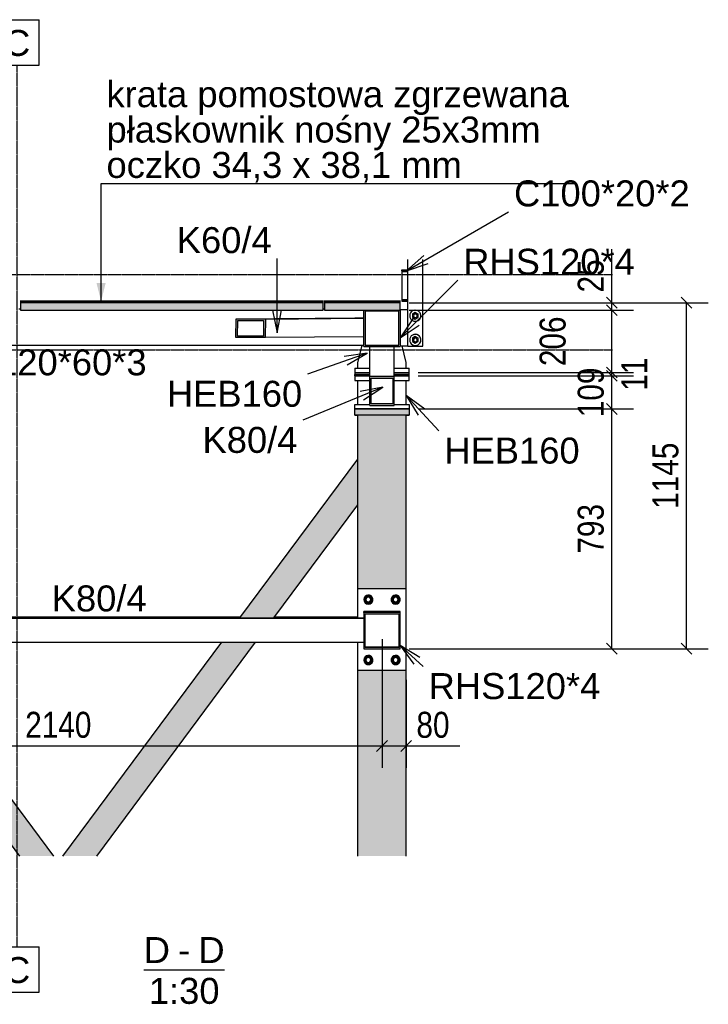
# Model space of a CAD drawing. Header units: millimetres. Extents: x -32861 to 254386, y 0 to 15445.
# Tile 67 of 67: x 252110 to 254386, y 133 to 3390. Entities that reach past the tile are written whole.
import ezdxf

# ---------------------------------------------------------------- set-up
doc = ezdxf.new("R2010")
doc.units = ezdxf.units.MM
doc.linetypes.add('DXK_LINE_DOT3', pattern=[5.9187, 2.979, -0.9799, 0.9799, -0.9799])
doc.styles.add('Arial', font='ARIAL.TTF', dxfattribs={"height": 0.2})
doc.styles.add('Arial Narrow', font='ARIALN.TTF', dxfattribs={"height": 0.2})

# ---------------------------------------------------------------- blocks, each defined once
blk = doc.blocks.new('Unknown-19 - 32942')
at = {"color": 5}
blk.add_line((252520, 247.5), (252787.3, 247.5), dxfattribs=at)
at = {"color": 5, "style": 'Arial'}
for s, height, p in [('D', 86, (252520, 270)), ('D', 86, (252700.6, 270)), ('-', 86, (252633.7, 270)), ('1:30', 85.96, (252536.8, 135))]:
    blk.add_text(s, height=height, dxfattribs=at).set_placement(p)
blk = doc.blocks.new('Part-52961 - 32942')
at = {"color": 7}
for p, q in [((253392.5, 2560.4), (253392.5, 2597.2)), ((253442.5, 2310.4), (253442.5, 2597.2)), ((253392.5, 2462.4), (253392.5, 2557.5)), ((253392.5, 2310.4), (253392.5, 2459.5)), ((253392.5, 2310.4), (253442.5, 2310.4))]:
    blk.add_line(p, q, dxfattribs=at)
blk = doc.blocks.new('Part-33025 - 32942')
at = {"color": 7}
for p, q in [((252112.5, 2461), (252112.5, 2458.7)), ((252112.5, 2458.7), (253112.5, 2458.7)), ((253112.5, 2458.7), (253112.5, 2461))]:
    blk.add_line(p, q, dxfattribs=at)
blk = doc.blocks.new('Part-32954 - 32942')
at = {"color": 7}
for p, q in [((253217.5, 2222), (253267.5, 2222)), ((253217.5, 2222), (253217.5, 2217)), ((253217.5, 2217), (253267.5, 2217)), ((253347.5, 2222), (253397.5, 2222)), ((253347.5, 2217), (253397.5, 2217)), ((253397.5, 2217), (253397.5, 2222))]:
    blk.add_line(p, q, dxfattribs=at)
blk = doc.blocks.new('Bolt-33081 - 32942')
at = {"color": 7}
for p, q in [((253248, 2082.7), (253248, 2082.7)), ((253248, 2082.7), (253248, 2082.7)), ((253249.5, 2082.7), (253249.5, 2082.7)), ((253265.5, 2082.7), (253265.5, 2082.7)), ((253267, 2082.7), (253267, 2082.7)), ((253267, 2082.7), (253267, 2082.7)), ((253348, 2082.7), (253348, 2082.7)), ((253348, 2082.7), (253348, 2082.7)), ((253349.5, 2082.7), (253349.5, 2082.7)), ((253365.5, 2082.7), (253365.5, 2082.7)), ((253367, 2082.7), (253367, 2082.7)), ((253367, 2082.7), (253367, 2082.7))]:
    blk.add_line(p, q, dxfattribs=at)
blk = doc.blocks.new('Bolt-32946 - 32942')
at = {"color": 7}
for p, q in [((253249.5, 2222), (253249.5, 2223)), ((253249.5, 2222), (253249.5, 2223)), ((253265.5, 2222), (253265.5, 2223)), ((253265.5, 2222), (253265.5, 2223)), ((253349.5, 2222), (253349.5, 2223)), ((253349.5, 2222), (253349.5, 2223)), ((253365.5, 2222), (253365.5, 2223)), ((253365.5, 2222), (253365.5, 2223))]:
    blk.add_line(p, q, dxfattribs=at)
blk = doc.blocks.new('Part-32949 - 32942')
at = {"color": 7}
for p, q in [((253217.5, 2238), (253267.5, 2238)), ((253217.5, 2238), (253217.5, 2223)), ((253217.5, 2223), (253267.5, 2223)), ((253347.5, 2238), (253397.5, 2238)), ((253347.5, 2223), (253397.5, 2223)), ((253397.5, 2223), (253397.5, 2238))]:
    blk.add_line(p, q, dxfattribs=at)
blk = doc.blocks.new('Part-32952 - 32942')
at = {"color": 7}
for p, q in [((253217.5, 2212), (253267.5, 2212)), ((253217.5, 2212), (253217.5, 2197)), ((253217.5, 2197), (253267.5, 2197)), ((253347.5, 2212), (253397.5, 2212)), ((253347.5, 2197), (253397.5, 2197)), ((253397.5, 2197), (253397.5, 2212))]:
    blk.add_line(p, q, dxfattribs=at)
blk = doc.blocks.new('Part-32961 - 32942')
at = {"color": 7}
for p, q in [((253227.5, 2256.1), (253241.6, 2312.7)), ((253241.7, 2312.8), (253241.6, 2312.7)), ((253241.6, 2312.7), (253247.5, 2312.7)), ((253241.7, 2312.8), (253241.8, 2313.3)), ((253247.5, 2312.8), (253241.7, 2312.8)), ((253387.5, 2256.1), (253373.7, 2311.1)), ((253227.5, 2238), (253227.5, 2256.1)), ((253387.5, 2256.1), (253387.5, 2256.1)), ((253387.5, 2238), (253387.5, 2256.1))]:
    blk.add_line(p, q, dxfattribs=at)
blk = doc.blocks.new('Part-32953 - 32942')
at = {"color": 7}
for p, q in [((253217.5, 2217), (253267.5, 2217)), ((253217.5, 2212), (253217.5, 2217)), ((253347.5, 2217), (253397.5, 2217)), ((253397.5, 2212), (253397.5, 2217))]:
    blk.add_line(p, q, dxfattribs=at)
blk = doc.blocks.new('Part-32966 - 32942')
at = {"color": 7}
for p, q in [((253227.5, 2117.7), (253227.5, 2197)), ((253387.5, 2117.7), (253387.5, 2197))]:
    blk.add_line(p, q, dxfattribs=at)
blk = doc.blocks.new('Part-33144 - 32942')
blk.add_hatch(color=96).paths.add_polyline_path([(253397.5, 2102.7), (253217.5, 2102.7), (253217.5, 2082.4), (253227.5, 2082.4), (253227.5, 2082.7), (253387.5, 2082.7), (253387.5, 2082.4), (253397.5, 2082.4)])
at = {"color": 96}
for p, q in [((253217.5, 2102.7), (253397.5, 2102.7)), ((253217.5, 2082.4), (253217.5, 2102.7)), ((253397.5, 2102.7), (253397.5, 2082.4)), ((253217.5, 2082.7), (253217.5, 2082.4)), ((253217.5, 2082.7), (253397.5, 2082.7)), ((253217.5, 2082.4), (253227.5, 2082.4)), ((253387.5, 2082.4), (253397.5, 2082.4))]:
    blk.add_line(p, q, dxfattribs=at)
blk = doc.blocks.new('Part-33026 - 32942')
at = {"color": 7}
for p, q in [((253117.5, 2461), (253117.5, 2458.7)), ((253117.5, 2458.7), (253367.5, 2458.7)), ((253367.5, 2458.7), (253367.5, 2461))]:
    blk.add_line(p, q, dxfattribs=at)
blk = doc.blocks.new('Part-33096 - 32942')
h = blk.add_hatch(color=6)
h.paths.add_polyline_path([(253347.5, 2209.4), (253267.5, 2209.4), (253267.5, 2114.5), (253347.5, 2114.5)])
h.paths.add_polyline_path([(253271.5, 2119.2), (253271.5, 2204.6), (253343.5, 2204.6), (253343.5, 2119.2)])
at = {"color": 7}
for p, q in [((253267.5, 2209.4), (253267.5, 2309.5)), ((253347.5, 2209.4), (253347.5, 2309.5)), ((253267.5, 2114.5), (253267.5, 2209.4)), ((253347.5, 2209.4), (253267.5, 2209.4)), ((253271.5, 2119.2), (253271.5, 2204.6)), ((253271.5, 2204.6), (253343.5, 2204.6)), ((253343.5, 2204.6), (253343.5, 2119.2)), ((253347.5, 2114.5), (253347.5, 2209.4)), ((253343.5, 2119.2), (253271.5, 2119.2)), ((253267.5, 2114.5), (253347.5, 2114.5))]:
    blk.add_line(p, q, dxfattribs=at)
blk = doc.blocks.new('Bolt-32987 - 32942')
at = {"color": 7}
for p, q in [((253262.5, 1486), (253250.5, 1479.1)), ((253250.5, 1479.1), (253250.5, 1465.3)), ((253274.5, 1479.1), (253262.5, 1486)), ((253274.5, 1465.3), (253274.5, 1479.1)), ((253352.5, 1486), (253340.5, 1479.1)), ((253340.5, 1479.1), (253340.5, 1465.3)), ((253364.5, 1479.1), (253352.5, 1486)), ((253364.5, 1465.3), (253364.5, 1479.1)), ((253250.5, 1465.3), (253262.5, 1458.3)), ((253262.5, 1458.3), (253274.5, 1465.3)), ((253340.5, 1465.3), (253352.5, 1458.3)), ((253352.5, 1458.3), (253364.5, 1465.3)), ((253262.5, 1286), (253250.5, 1279.1)), ((253250.5, 1279.1), (253250.5, 1265.3)), ((253274.5, 1279.1), (253262.5, 1286)), ((253274.5, 1265.3), (253274.5, 1279.1)), ((253352.5, 1286), (253340.5, 1279.1)), ((253340.5, 1279.1), (253340.5, 1265.3)), ((253364.5, 1279.1), (253352.5, 1286)), ((253364.5, 1265.3), (253364.5, 1279.1)), ((253250.5, 1265.3), (253262.5, 1258.3)), ((253262.5, 1258.3), (253274.5, 1265.3)), ((253340.5, 1265.3), (253352.5, 1258.3)), ((253352.5, 1258.3), (253364.5, 1265.3))]:
    blk.add_line(p, q, dxfattribs=at)
for centre, radius, start, end in [((253262.5, 1472.2), 15, 90, 270), ((253262.5, 1472.2), 15, 120, 300), ((253262.5, 1472.2), 9.5, 360, 180), ((253262.5, 1472.2), 9.5, 180, 360), ((253262.5, 1472.2), 8, 120, 300), ((253262.5, 1472.2), 15, 300, 120), ((253262.5, 1472.2), 8, 300, 120), ((253262.5, 1472.2), 15, 270, 90), ((253352.5, 1472.2), 15, 90, 270), ((253352.5, 1472.2), 15, 120, 300), ((253352.5, 1472.2), 9.5, 360, 180), ((253352.5, 1472.2), 9.5, 180, 360), ((253352.5, 1472.2), 8, 120, 300), ((253352.5, 1472.2), 15, 300, 120), ((253352.5, 1472.2), 8, 300, 120), ((253352.5, 1472.2), 15, 270, 90), ((253262.5, 1272.2), 15, 90, 270), ((253262.5, 1272.2), 15, 120, 300), ((253262.5, 1272.2), 9.5, 360, 180), ((253262.5, 1272.2), 9.5, 180, 360), ((253262.5, 1272.2), 8, 120, 300), ((253262.5, 1272.2), 15, 300, 120), ((253262.5, 1272.2), 8, 300, 120), ((253262.5, 1272.2), 15, 270, 90), ((253352.5, 1272.2), 15, 90, 270), ((253352.5, 1272.2), 15, 120, 300), ((253352.5, 1272.2), 9.5, 360, 180), ((253352.5, 1272.2), 9.5, 180, 360), ((253352.5, 1272.2), 8, 120, 300), ((253352.5, 1272.2), 15, 300, 120), ((253352.5, 1272.2), 8, 300, 120), ((253352.5, 1272.2), 15, 270, 90)]:
    blk.add_arc(centre, radius, start, end, dxfattribs=at)
blk = doc.blocks.new('Bolt-52978 - 32942')
at = {"color": 7}
for p, q in [((253417.5, 2421.9), (253408, 2416.4)), ((253408, 2416.2), (253417.5, 2421.7)), ((253408, 2416.4), (253408, 2405.3)), ((253411.5, 2410.6), (253411.5, 2410.8)), ((253417.5, 2421.7), (253417.5, 2421.9)), ((253417.5, 2421.9), (253427, 2416.4)), ((253427, 2416.2), (253417.5, 2421.7)), ((253423.5, 2410.6), (253423.5, 2410.8)), ((253427, 2405.3), (253427, 2416.4)), ((253408, 2405.3), (253417.5, 2399.8)), ((253417.5, 2399.8), (253427, 2405.3)), ((253417.5, 2341.9), (253408, 2336.4)), ((253408, 2336.3), (253417.5, 2341.7)), ((253408, 2336.4), (253408, 2325.3)), ((253408, 2325.3), (253417.5, 2319.8)), ((253411.5, 2330.6), (253411.5, 2330.8)), ((253417.5, 2341.7), (253417.5, 2341.9)), ((253417.5, 2341.9), (253427, 2336.4)), ((253427, 2336.2), (253417.5, 2341.7)), ((253417.5, 2319.8), (253427, 2325.3)), ((253423.5, 2330.6), (253423.5, 2330.8)), ((253427, 2325.3), (253427, 2336.4))]:
    blk.add_line(p, q, dxfattribs=at)
for centre, radius, start, end in [((253417.5, 2410.9), 18.5, 119.9734, 299.9734), ((253417.5, 2410.9), 18.5, 89.9674, 150.1309), ((253417.5, 2410.9), 18.5, 299.9734, 119.9734), ((253417.5, 2410.6), 6, 119.9734, 299.9734), ((253417.5, 2410.6), 6, 299.9734, 119.9734), ((253417.5, 2410.9), 18.5, 29.9734, 89.9754), ((253417.5, 2330.9), 18.5, 119.9734, 299.9734), ((253417.5, 2330.9), 18.5, 89.9674, 150.1309), ((253417.5, 2330.9), 18.5, 299.9734, 119.9734), ((253417.5, 2330.9), 18.5, 29.9734, 89.9754), ((253417.5, 2330.6), 6, 119.9734, 299.9734), ((253417.5, 2330.6), 6, 299.9734, 119.9734)]:
    blk.add_arc(centre, radius, start, end, dxfattribs=at)
blk = doc.blocks.new('Part-32997 - 32942')
at = {"color": 7}
for p, q in [((253387.5, 1507.2), (253227.5, 1507.2)), ((253227.5, 1411.9), (253227.5, 1507.2)), ((253387.5, 1237.2), (253387.5, 1507.2)), ((253227.5, 1237.2), (253227.5, 1330.9)), ((253387.5, 1237.2), (253227.5, 1237.2))]:
    blk.add_line(p, q, dxfattribs=at)
blk = doc.blocks.new('Part-52963 - 32942')
blk.add_hatch(color=6).paths.add_polyline_path([(253392.5, 2559.5), (253372.5, 2559.5), (253372.5, 2459.5), (253392.5, 2459.5), (253392.5, 2461.5), (253374.5, 2461.5), (253374.5, 2557.5), (253392.5, 2557.5)])
at = {"color": 7}
for p, q in [((253372.5, 2559.5), (253372.5, 2562.6)), ((253372.5, 2562.6), (253392.5, 2562.6)), ((253392.5, 2559.5), (253372.5, 2559.5)), ((253372.5, 2559.5), (253372.5, 2459.5)), ((253374.5, 2461.5), (253374.5, 2557.5)), ((253374.5, 2557.5), (253392.5, 2557.5)), ((253392.5, 2559.5), (253392.5, 2560.4)), ((253392.5, 2557.5), (253392.5, 2559.5)), ((253372.5, 2459.5), (253392.5, 2459.5)), ((253374.5, 2464.6), (253392.5, 2464.6)), ((253392.5, 2461.5), (253374.5, 2461.5)), ((253392.5, 2461.5), (253392.5, 2462.4)), ((253392.5, 2459.5), (253392.5, 2461.5))]:
    blk.add_line(p, q, dxfattribs=at)
blk = doc.blocks.new('Part-33027 - 32942')
blk.add_hatch(color=6).paths.add_polyline_path([(253117.5, 2454.5), (253117.5, 2429.5), (253367.5, 2429.5), (253367.5, 2454.5)])
at = {"color": 7}
for p, q in [((253367.5, 2458.7), (253117.5, 2458.7)), ((253117.5, 2458.7), (253117.5, 2454.5)), ((253117.5, 2454.5), (253117.5, 2429.5)), ((253117.5, 2454.5), (253367.5, 2454.5)), ((253367.5, 2454.5), (253367.5, 2458.7)), ((253367.5, 2429.5), (253367.5, 2454.5)), ((253117.5, 2429.5), (253367.5, 2429.5))]:
    blk.add_line(p, q, dxfattribs=at)
blk = doc.blocks.new('Part-33028 - 32942')
blk.add_hatch(color=6).paths.add_polyline_path([(252112.5, 2454.5), (252112.5, 2429.5), (253112.5, 2429.5), (253112.5, 2454.5)])
at = {"color": 7}
for p, q in [((253112.5, 2458.7), (252112.5, 2458.7)), ((252112.5, 2458.7), (252112.5, 2454.5)), ((252112.5, 2454.5), (252112.5, 2429.5)), ((252112.5, 2454.5), (253112.5, 2454.5)), ((253112.5, 2454.5), (253112.5, 2458.7)), ((253112.5, 2429.5), (253112.5, 2454.5)), ((252112.5, 2429.5), (253112.5, 2429.5))]:
    blk.add_line(p, q, dxfattribs=at)
blk = doc.blocks.new('Part-52977 - 32942')
at = {"color": 7}
for p, q in [((253367.5, 2431.2), (253392.5, 2431.2)), ((253367.5, 2431.1), (253392.5, 2431.1)), ((253367.5, 2311.1), (253392.5, 2311.1))]:
    blk.add_line(p, q, dxfattribs=at)
blk = doc.blocks.new('Part-33133 - 32942')
for points in [[(253227.5, 1936.5), (252837.8, 1411.9), (252949.9, 1411.9), (253227.5, 1785.5)], [(252777.7, 1330.9), (252252.3, 623.7), (252364.5, 623.7), (252889.8, 1330.9)]]:
    blk.add_hatch(color=96).paths.add_polyline_path(points)
at = {"color": 96}
for p, q in [((252837.8, 1411.9), (253227.5, 1936.5)), ((252949.9, 1411.9), (253227.5, 1785.5)), ((252252.3, 623.7), (252777.7, 1330.9)), ((252364.5, 623.7), (252889.8, 1330.9))]:
    blk.add_line(p, q, dxfattribs=at)
blk = doc.blocks.new('Part-33136 - 32942')
for points in [[(251637.2, 1411.9), (251247.5, 1936.5), (251247.5, 1785.5), (251525, 1411.9)], [(251585.2, 1330.9), (252110.5, 623.7), (252222.6, 623.7), (251697.3, 1330.9)]]:
    blk.add_hatch(color=96).paths.add_polyline_path(points)
at = {"color": 96}
for p, q in [((251637.2, 1411.9), (251247.5, 1936.5)), ((251525, 1411.9), (251247.5, 1785.5)), ((252110.5, 623.7), (251585.2, 1330.9)), ((252222.6, 623.7), (251697.3, 1330.9))]:
    blk.add_line(p, q, dxfattribs=at)
blk = doc.blocks.new('Bolt-33137 - 32942')
at = {"color": 7}
for p, q in [((253248.5, 2082.7), (253248.5, 2082.7)), ((253248.5, 2082.7), (253248.5, 2082.7)), ((253266.5, 2082.7), (253266.5, 2082.7)), ((253266.5, 2082.7), (253266.5, 2082.7)), ((253348.5, 2082.7), (253348.5, 2082.7)), ((253348.5, 2082.7), (253348.5, 2082.7)), ((253366.5, 2082.7), (253366.5, 2082.7)), ((253366.5, 2082.7), (253366.5, 2082.7))]:
    blk.add_line(p, q, dxfattribs=at)
blk = doc.blocks.new('Part-33141 - 32942')
at = {"color": 7}
for p, q in [((253217.5, 2117.7), (253267.5, 2117.7)), ((253217.5, 2102.7), (253217.5, 2117.7)), ((253347.5, 2117.7), (253397.5, 2117.7)), ((253397.5, 2117.7), (253397.5, 2102.7)), ((253397.5, 2102.7), (253217.5, 2102.7))]:
    blk.add_line(p, q, dxfattribs=at)
blk = doc.blocks.new('Part-33162 - 32942')
at = {"color": 7}
for p, q in [((251227.5, 1411.9), (253247.5, 1411.9)), ((251227.5, 1410.8), (253247.5, 1410.8)), ((251227.5, 1330.9), (253247.5, 1330.9))]:
    blk.add_line(p, q, dxfattribs=at)
blk = doc.blocks.new('Part-33165 - 32942')
at = {"color": 7}
for p, q in [((251247.5, 1415.2), (251522.6, 1415.2)), ((251634.7, 1415.2), (252840.3, 1415.2)), ((252952.4, 1415.2), (253227.5, 1415.2))]:
    blk.add_line(p, q, dxfattribs=at)
blk = doc.blocks.new('Part-33175 - 32942')
h = blk.add_hatch(color=6)
h.paths.add_polyline_path([(253367.5, 1429.4), (253247.5, 1429.4), (253247.5, 1309.4), (253367.5, 1309.4)])
h.paths.add_polyline_path([(253251.5, 1313.4), (253251.5, 1425.4), (253363.5, 1425.4), (253363.5, 1313.4)])
at = {"color": 7}
for p, q in [((253367.5, 1432.2), (253247.5, 1432.2)), ((253247.5, 1429.4), (253247.5, 1432.2)), ((253367.5, 1429.4), (253247.5, 1429.4)), ((253247.5, 1429.4), (253247.5, 1309.4)), ((253251.5, 1313.4), (253251.5, 1425.4)), ((253251.5, 1425.4), (253363.5, 1425.4)), ((253363.5, 1425.4), (253363.5, 1313.4)), ((253367.5, 1429.4), (253367.5, 1432.2)), ((253367.5, 1309.4), (253367.5, 1429.4)), ((253247.5, 1309.4), (253367.5, 1309.4)), ((253251.5, 1316.2), (253363.5, 1316.2)), ((253363.5, 1313.4), (253251.5, 1313.4))]:
    blk.add_line(p, q, dxfattribs=at)
blk = doc.blocks.new('Part-33189 - 32942')
h = blk.add_hatch(color=6)
h.paths.add_polyline_path([(252923, 2399.5), (252824.1, 2399.5), (252823.1, 2339.5), (252922, 2339.5)])
h.paths.add_polyline_path([(252829.7, 2343.5), (252830.6, 2395.5), (252916.3, 2395.5), (252915.4, 2343.5)])
at = {"color": 7}
for p, q in [((252824.1, 2399.5), (252823.1, 2339.5)), ((253217.4, 2403.3), (252824.1, 2399.5)), ((252923, 2399.5), (252824.1, 2399.5)), ((252829.7, 2343.5), (252830.6, 2395.5)), ((252830.6, 2395.5), (252916.3, 2395.5)), ((252916.3, 2395.5), (252915.4, 2343.5)), ((252922, 2339.5), (252923, 2399.5)), ((252923, 2399.5), (253246.5, 2402.6)), ((253246.5, 2403.3), (253217.4, 2403.3)), ((253246.5, 2403.3), (253246.5, 2342.6)), ((252823.1, 2339.5), (252922, 2339.5)), ((252829.7, 2343.5), (252915.5, 2344.3)), ((252915.4, 2343.5), (252829.7, 2343.5)), ((252922, 2339.5), (253246.5, 2342.6))]:
    blk.add_line(p, q, dxfattribs=at)
blk = doc.blocks.new('Part-33197 - 32942')
at = {"color": 7}
for p, q in [((252107.5, 2434.1), (252112.5, 2434.1)), ((252107.5, 2433.3), (252112.5, 2433.3)), ((253112.5, 2434.1), (253117.5, 2434.1)), ((253112.5, 2433.3), (253117.5, 2433.3)), ((251227.5, 2313.3), (253247.5, 2313.3))]:
    blk.add_line(p, q, dxfattribs=at)
blk = doc.blocks.new('Part-33200 - 32942')
for points in [[(253387.5, 2082.7), (253227.5, 2082.7), (253227.5, 1507.2), (253387.5, 1507.2)], [(253227.5, 1237.2), (253227.5, 623.7), (253387.5, 623.7), (253387.5, 1237.2)]]:
    blk.add_hatch(color=96).paths.add_polyline_path(points)
at = {"color": 96}
for p, q in [((253227.5, 2082.7), (253387.5, 2082.7)), ((253227.5, 1507.2), (253227.5, 2082.7)), ((253387.5, 1507.2), (253387.5, 2082.7)), ((253227.5, 623.7), (253227.5, 1237.2)), ((253387.5, 623.7), (253387.5, 1237.2))]:
    blk.add_line(p, q, dxfattribs=at)
blk = doc.blocks.new('GridLine-33333 - 32942')
at = {"color": 6}
for p, q in [((252028.1, 3390.1), (252174.8, 3390.1)), ((252028.1, 3240.1), (252028.1, 3390.1)), ((252174.8, 3240.1), (252174.8, 3390.1)), ((252028.1, 3240.1), (252174.8, 3240.1)), ((252028.1, 323.7), (252174.8, 323.7)), ((252028.1, 173.7), (252028.1, 323.7)), ((252174.8, 173.7), (252174.8, 323.7)), ((252028.1, 173.7), (252174.8, 173.7))]:
    blk.add_line(p, q, dxfattribs=at)
at = {"color": 6, "linetype": 'DXK_LINE_DOT3'}
blk.add_line((252101.5, 323.7), (252101.5, 3240.1), dxfattribs=at)
at = {"color": 7, "style": 'Arial'}
for p in [(252058.1, 3270.1), (252058.1, 203.7)]:
    blk.add_text('C', height=86, dxfattribs=at).set_placement(p)
blk = doc.blocks.new('GridLine-33334 - 32942')
at = {"color": 6}
for p, q in [((249937.2, 2372.7), (250401.1, 2372.7)), ((249937.2, 2222.7), (249937.2, 2372.7)), ((250401.1, 2222.7), (250401.1, 2372.7)), ((249937.2, 2222.7), (250401.1, 2222.7))]:
    blk.add_line(p, q, dxfattribs=at)
at = {"color": 6, "linetype": 'DXK_LINE_DOT3'}
blk.add_line((250401.1, 2297.7), (254069.2, 2297.7), dxfattribs=at)
at = {"color": 7, "style": 'Arial'}
blk.add_text('+13800', height=85.96, dxfattribs=at).set_placement((249967.2, 2252.7))
blk = doc.blocks.new('GridLine-33335 - 32942')
at = {"color": 6}
for p, q in [((249937.2, 2622.7), (250401.1, 2622.7)), ((249937.2, 2472.7), (249937.2, 2622.7)), ((250401.1, 2472.7), (250401.1, 2622.7)), ((249937.2, 2472.7), (250401.1, 2472.7))]:
    blk.add_line(p, q, dxfattribs=at)
at = {"color": 6, "linetype": 'DXK_LINE_DOT3'}
blk.add_line((250401.1, 2547.7), (254069.2, 2547.7), dxfattribs=at)
at = {"color": 7, "style": 'Arial'}
blk.add_text('+14050', height=85.96, dxfattribs=at).set_placement((249967.2, 2502.7))
blk = doc.blocks.new('Part-52965 - 32942')
h = blk.add_hatch(color=6)
h.paths.add_polyline_path([(253367.5, 2429.5), (253247.5, 2429.5), (253247.5, 2309.5), (253367.5, 2309.5)])
h.paths.add_polyline_path([(253251.5, 2313.5), (253251.5, 2425.5), (253363.5, 2425.5), (253363.5, 2313.5)])
at = {"color": 7}
for p, q in [((253247.5, 2429.5), (253367.5, 2429.5)), ((253247.5, 2309.5), (253247.5, 2429.5)), ((253363.5, 2425.5), (253251.5, 2425.5)), ((253251.5, 2425.5), (253251.5, 2313.5)), ((253363.5, 2313.5), (253363.5, 2425.5)), ((253367.5, 2429.5), (253367.5, 2309.5)), ((253251.5, 2313.5), (253363.5, 2313.5)), ((253247.5, 2309.5), (253367.5, 2309.5))]:
    blk.add_line(p, q, dxfattribs=at)
blk = doc.blocks.new('StraightDimension-33283 - 32942')
at = {"color": 174}
for p, q in [((253427.5, 2223), (254139.3, 2223)), ((254049.3, 2241), (254085.3, 2205)), ((254085.3, 2194), (254049.3, 2230)), ((254067.3, 2212), (254067.3, 2223)), ((253427.5, 2212), (254139.3, 2212))]:
    blk.add_line(p, q, dxfattribs=at)
at = {"color": 30, "style": 'Arial Narrow'}
blk.add_text('11', height=85.9, rotation=90.0002, dxfattribs=at).set_placement((254184.3, 2162.8))
blk = doc.blocks.new('StraightDimension-33281 - 32942')
at = {"color": 174}
for p, q in [((254067.3, 2454), (254067.3, 2631)), ((254067.3, 2454), (254067.3, 2631)), ((253397.5, 2454), (254139.3, 2454)), ((254049.3, 2472), (254085.3, 2436)), ((254085.3, 2411.5), (254049.3, 2447.5)), ((254067.3, 2429.5), (254067.3, 2454)), ((253397.5, 2429.5), (254139.3, 2429.5))]:
    blk.add_line(p, q, dxfattribs=at)
at = {"color": 30, "style": 'Arial Narrow'}
blk.add_text('25', height=85.9, rotation=90.0002, dxfattribs=at).set_placement((254040.3, 2487.8))
blk = doc.blocks.new('StraightDimension-33206 - 32942')
at = {"color": 174}
for p, q in [((253307.5, 1341.4), (253307.5, 916)), ((251167.5, 1323.3), (251167.5, 916)), ((251185.5, 1006), (251149.5, 970)), ((251167.5, 988), (253307.5, 988)), ((253289.5, 970), (253325.5, 1006))]:
    blk.add_line(p, q, dxfattribs=at)
at = {"color": 30, "style": 'Arial Narrow'}
blk.add_text('2140', height=85.9, dxfattribs=at).set_placement((252128.1, 1015))
blk = doc.blocks.new('StraightDimension-33207 - 32942')
at = {"color": 174}
for p, q in [((253307.5, 1341.4), (253307.5, 916)), ((253387.5, 1207.2), (253387.5, 916)), ((253325.5, 1006), (253289.5, 970)), ((253307.5, 988), (253387.5, 988)), ((253369.5, 970), (253405.5, 1006)), ((253387.5, 988), (253564.4, 988)), ((253387.5, 988), (253564.4, 988))]:
    blk.add_line(p, q, dxfattribs=at)
at = {"color": 30, "style": 'Arial Narrow'}
blk.add_text('80', height=85.9, dxfattribs=at).set_placement((253421.2, 1015))
blk = doc.blocks.new('StraightDimension-33282 - 32942')
at = {"color": 174}
for p, q in [((254085.3, 2411.5), (254049.3, 2447.5)), ((253397.5, 2429.5), (254139.3, 2429.5)), ((254067.3, 2223), (254067.3, 2429.5)), ((253427.5, 2223), (254139.3, 2223)), ((254049.3, 2241), (254085.3, 2205))]:
    blk.add_line(p, q, dxfattribs=at)
at = {"color": 30, "style": 'Arial Narrow'}
blk.add_text('206', height=85.9, rotation=90.0002, dxfattribs=at).set_placement((253914.3, 2244.2))
blk = doc.blocks.new('StraightDimension-33285 - 32942')
at = {"color": 174}
for p, q in [((254085.3, 2084.7), (254049.3, 2120.7)), ((253427.5, 2102.7), (254139.3, 2102.7)), ((254067.3, 1309.4), (254067.3, 2102.7)), ((253397.5, 1309.4), (254139.3, 1309.4)), ((254049.3, 1327.4), (254085.3, 1291.4))]:
    blk.add_line(p, q, dxfattribs=at)
at = {"color": 30, "style": 'Arial Narrow'}
blk.add_text('793', height=85.9, rotation=90.0002, dxfattribs=at).set_placement((254040.3, 1624))
blk = doc.blocks.new('StraightDimension-33316 - 32942')
at = {"color": 174}
for p, q in [((253397.5, 2454), (254386, 2454)), ((254332, 2436), (254296, 2472)), ((254314, 1309.4), (254314, 2454)), ((253397.5, 1309.4), (254386, 1309.4)), ((254296, 1327.4), (254332, 1291.4))]:
    blk.add_line(p, q, dxfattribs=at)
at = {"color": 30, "style": 'Arial Narrow'}
blk.add_text('1145', height=85.9, rotation=90.0002, dxfattribs=at).set_placement((254287, 1772.3))
blk = doc.blocks.new('StraightDimension-53023 - 32942')
at = {"color": 174}
for p, q in [((254085.3, 2194), (254049.3, 2230)), ((253427.5, 2212), (254139.3, 2212)), ((254067.3, 2102.7), (254067.3, 2212)), ((254049.3, 2120.7), (254085.3, 2084.7)), ((253427.5, 2102.7), (254139.3, 2102.7))]:
    blk.add_line(p, q, dxfattribs=at)
at = {"color": 30, "style": 'Arial Narrow'}
blk.add_text('109', height=85.9, rotation=90.0002, dxfattribs=at).set_placement((254040.3, 2075.3))
blk = doc.blocks.new('Mark-32962 - 32942')
at = {"color": 136}
for p, q in [((253387.5, 2147.1), (253495.6, 2029.9)), ((253387.5, 2147.1), (253427.3, 2081.8)), ((253449.4, 2102.2), (253387.5, 2147.1))]:
    blk.add_line(p, q, dxfattribs=at)
at = {"color": 30, "style": 'Arial'}
blk.add_text('HEB160', height=85.96, dxfattribs=at).set_placement((253513.6, 1921.9))
blk = doc.blocks.new('Mark-32957 - 32942')
at = {"color": 136}
for p, q in [((253258.1, 2287.5), (253061.6, 2217.8)), ((253258.1, 2287.5), (253182.4, 2276.5)), ((253192.5, 2248.3), (253258.1, 2287.5))]:
    blk.add_line(p, q, dxfattribs=at)
at = {"color": 30, "style": 'Arial'}
blk.add_text('HEB160', height=85.96, dxfattribs=at).set_placement((252596.5, 2109.8))
blk = doc.blocks.new('Mark-33092 - 32942')
at = {"color": 136}
for p, q in [((253309.8, 2174.8), (253045.9, 2065.3)), ((253309.8, 2174.8), (253234.8, 2159.9)), ((253246.3, 2132.2), (253309.8, 2174.8))]:
    blk.add_line(p, q, dxfattribs=at)
at = {"color": 30, "style": 'Arial'}
blk.add_text('K80/4', height=85.96, dxfattribs=at).set_placement((252714.2, 1957.3))
blk = doc.blocks.new('Mark-33160 - 32942')
at = {"color": 30, "style": 'Arial'}
blk.add_text('K80/4', height=85.96, dxfattribs=at).set_placement((252215.8, 1432.9))
blk = doc.blocks.new('Mark-33171 - 32942')
at = {"color": 136}
for p, q in [((253367.5, 1320.4), (253443.7, 1250.9)), ((253367.5, 1320.4), (253412.8, 1258.8)), ((253433, 1281), (253367.5, 1320.4))]:
    blk.add_line(p, q, dxfattribs=at)
at = {"color": 30, "style": 'Arial'}
blk.add_text('RHS120*4', height=85.96, dxfattribs=at).set_placement((253461.7, 1142.9))
blk = doc.blocks.new('Mark-33185 - 32942')
at = {"color": 136}
for p, q in [((252960.8, 2353.8), (252960.8, 2600)), ((252945.8, 2428.8), (252960.8, 2353.8)), ((252960.8, 2353.8), (252975.8, 2428.8))]:
    blk.add_line(p, q, dxfattribs=at)
at = {"color": 30, "style": 'Arial'}
blk.add_text('K60/4', height=85.96, dxfattribs=at).set_placement((252629.1, 2618))
blk = doc.blocks.new('Mark-52983 - 32942')
at = {"color": 136}
for p, q in [((253388.2, 2559.6), (253725.9, 2754.6)), ((253445.6, 2610.1), (253388.2, 2559.6)), ((253388.2, 2559.6), (253460.6, 2584.1))]:
    blk.add_line(p, q, dxfattribs=at)
at = {"color": 30, "style": 'Arial'}
blk.add_text('C100*20*2', height=85.96, dxfattribs=at).set_placement((253743.9, 2772.6))
blk = doc.blocks.new('Mark-33195 - 32942')
at = {"color": 30, "style": 'Arial'}
blk.add_text('RHS120*60*3', height=85.957, dxfattribs=at).set_placement((251781.8, 2213.8))
blk = doc.blocks.new('Text-33319 - 32942')
blk.add_hatch(color=136).paths.add_polyline_path([(252393.9, 2518.7), (252378.9, 2458.7), (252363.9, 2518.7)])
at = {"color": 136}
for p, q in [((252378.9, 2458.7), (252378.9, 2848.7)), ((252378.9, 2848.7), (253942.7, 2848.7))]:
    blk.add_line(p, q, dxfattribs=at)
at = {"color": 30, "style": 'Arial'}
for s, p in [('krata pomostowa zgrzewana', (252396.9, 3100.7)), ('płaskownik nośny 25x3mm', (252396.9, 2983.7)), ('oczko 34,3 x 38,1 mm', (252396.9, 2866.7))]:
    blk.add_text(s, height=85.957, dxfattribs=at).set_placement(p)
blk = doc.blocks.new('Mark-52984 - 32942')
at = {"color": 136}
for p, q in [((253367, 2337.5), (253557.9, 2528.4)), ((253409.4, 2401.1), (253367, 2337.5)), ((253367, 2337.5), (253430.6, 2379.9))]:
    blk.add_line(p, q, dxfattribs=at)
at = {"color": 30, "style": 'Arial'}
blk.add_text('RHS120*4', height=85.96, dxfattribs=at).set_placement((253575.9, 2546.4))

msp = doc.modelspace()

# ---------------------------------------------------------------- block references
for name in ['GridLine-33333 - 32942', 'Text-33319 - 32942', 'Mark-52983 - 32942', 'Mark-33185 - 32942', 'Mark-52984 - 32942', 'GridLine-33335 - 32942', 'StraightDimension-33281 - 32942', 'Part-52961 - 32942', 'Part-52963 - 32942', 'Part-33025 - 32942', 'Part-33028 - 32942', 'Part-33026 - 32942', 'Part-33027 - 32942', 'StraightDimension-33316 - 32942', 'StraightDimension-33282 - 32942', 'Part-33197 - 32942', 'Part-52965 - 32942', 'Part-52977 - 32942', 'Bolt-52978 - 32942', 'Part-33189 - 32942', 'GridLine-33334 - 32942', 'Part-32961 - 32942', 'Mark-33195 - 32942', 'Mark-32957 - 32942', 'Part-33096 - 32942', 'StraightDimension-33283 - 32942', 'StraightDimension-53023 - 32942', 'Part-32949 - 32942', 'Part-32954 - 32942', 'Part-32953 - 32942', 'Bolt-32946 - 32942', 'Part-32952 - 32942', 'Part-32966 - 32942', 'Mark-33092 - 32942', 'Part-33141 - 32942', 'Mark-32962 - 32942', 'StraightDimension-33285 - 32942', 'Part-33144 - 32942', 'Part-33200 - 32942', 'Bolt-33081 - 32942', 'Bolt-33137 - 32942', 'Part-33136 - 32942', 'Part-33133 - 32942', 'Mark-33160 - 32942', 'Part-32997 - 32942', 'Bolt-32987 - 32942', 'Part-33162 - 32942', 'Part-33165 - 32942', 'Part-33175 - 32942', 'StraightDimension-33206 - 32942', 'StraightDimension-33207 - 32942', 'Mark-33171 - 32942', 'Unknown-19 - 32942']:
    msp.add_blockref(name, (0, 0))

doc.saveas('drawing.dxf')
